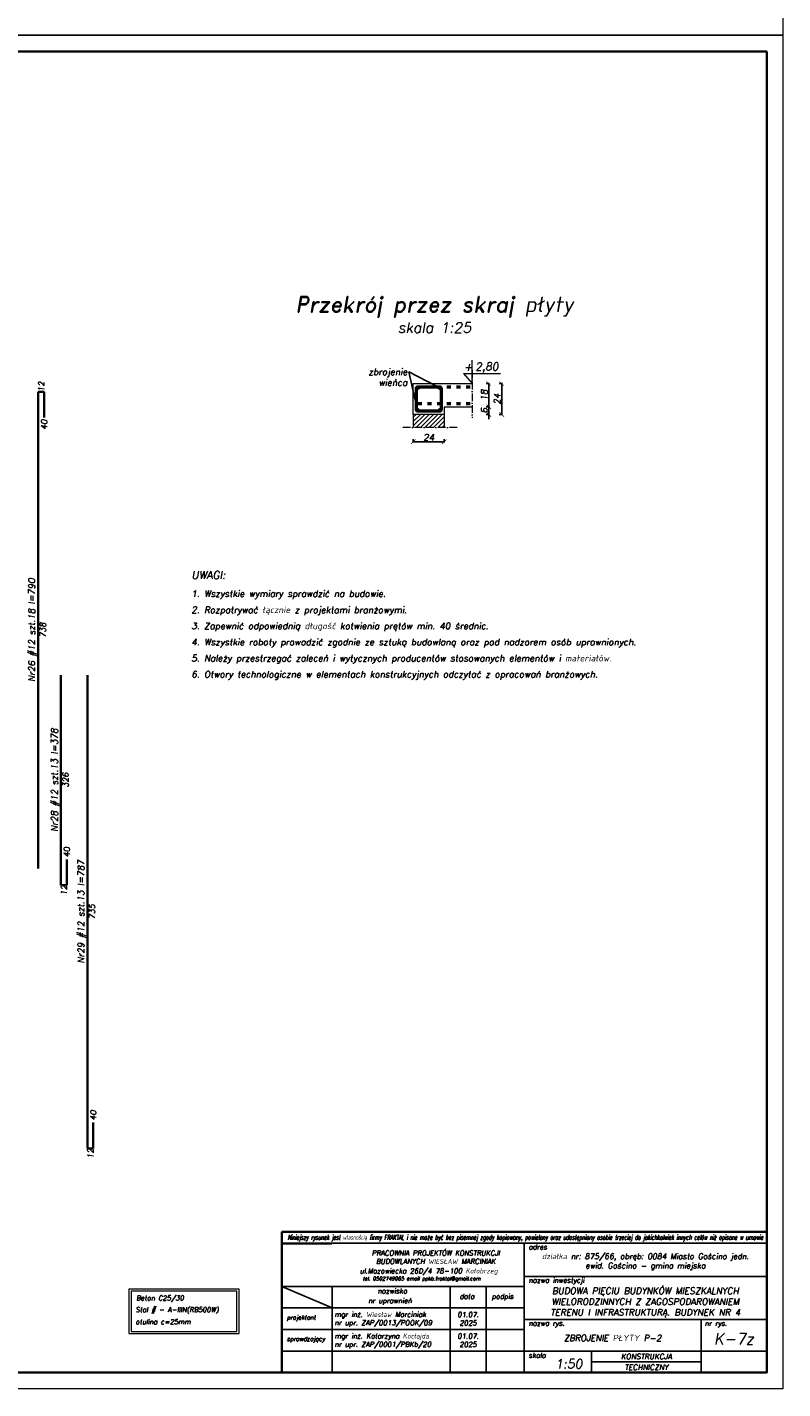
# Model space of a CAD drawing. Header units: millimetres. Extents: x 300938 to 312016, y 11971 to 20881.
# Tile 101 of 239: x 310844 to 312016, y 13742 to 15854. Entities that reach past the tile are written whole.
import ezdxf
from ezdxf import colors
from ezdxf.entities.mleader import LeaderData, LeaderLine
from ezdxf.math import Vec2, Vec3

# ---------------------------------------------------------------- set-up
doc = ezdxf.new("R2010")
doc.units = ezdxf.units.MM
doc.linetypes.add('ACAD_ISO03W100', pattern=[30, 12, -18])
doc.linetypes.add('ACAD_ISO10W100', pattern=[18, 12, -3, 0, -3])
for name, color, linetype, lineweight in [('konstrukcja', 3, 'Continuous', 35), ('konstrukcja fundamenty', 6, 'ACAD_ISO10W100', 35), ('konstrukcja wymiary', 1, 'Continuous', 13), ('kreskowanie', 253, 'Continuous', 0), ('opisy', 2, 'Continuous', 18), ('osie', 5, 'ACAD_ISO10W100', 13), ('zbrojenie', 4, 'Continuous', 50), ('zbrojenie płyty', 141, 'Continuous', 35), ('ściana konstrukcja', 107, 'Continuous', 18), ('ściany konstrukcja', 85, 'Continuous', 20)]:
    doc.layers.add(name, color=color, linetype=linetype, lineweight=lineweight)
doc.layers.add('tabelka', color=5, linetype='Continuous')
doc.styles.add('KONSTRUKCJA', font='romand.shx', dxfattribs={"oblique": 10})
doc.styles.add('konstrukcja3', font='romand.shx', dxfattribs={"oblique": 10, "height": 6})
doc.styles.add('mój opis', font='romand.shx', dxfattribs={"oblique": 20})
doc.styles.get("Standard").update_dxf_attribs({"font": 'romand.shx', "oblique": 10})
doc.dimstyles.new('150 do 125', dxfattribs={"dimtxt": 10, "dimasz": 7, "dimexe": 1.25, "dimexo": 0.625, "dimgap": 2, "dimtad": 1, "dimdec": 0, "dimlfac": 0.5, "dimrnd": 0.5, "dimtxsty": 'KONSTRUKCJA', "dimblk": 'ARCHTICK', "dimcen": 2.5, "dimadec": 0, "dimazin": 0, "dimtfac": 1, "dimtdec": 0, "dimtix": 1, "dimtmove": 0, "dimatfit": 3, "dimfxl": 4, "dimfxlon": 1, "dimarcsym": 0})

# ---------------------------------------------------------------- blocks, each defined once
blk = doc.blocks.new('_ArchTick')
at = {"color": 0, "linetype": 'ByBlock', "lineweight": 13, "const_width": 0.15}
blk.add_lwpolyline([(-0.5, -0.5), (0.5, 0.5)], dxfattribs=at)
blk = doc.blocks.new('*D2917')
at = {"layer": 'Defpoints', "color": 0, "transparency": 16777216}
for p in [(311442.8, 15253.4), (311490.8, 15253.4), (311442.8, 15211.1)]:
    blk.add_point(p, dxfattribs=at)
at = {"layer": 'konstrukcja wymiary', "color": 0, "lineweight": -2, "transparency": 16777216}
for p, q in [((311442.8, 15215.1), (311442.8, 15209.8)), ((311490.8, 15211.1), (311442.8, 15211.1)), ((311490.8, 15215.1), (311490.8, 15209.8))]:
    blk.add_line(p, q, dxfattribs=at)
at = {"layer": 'konstrukcja wymiary', "color": 0, "lineweight": -2, "transparency": 16777216, "xscale": 7, "yscale": 7, "zscale": 7, "rotation": 180}
blk.add_blockref('_ArchTick', (311442.8, 15211.1), dxfattribs=at)
at = {"layer": 'konstrukcja wymiary', "color": 0, "lineweight": -2, "transparency": 16777216, "xscale": 7, "yscale": 7, "zscale": 7}
blk.add_blockref('_ArchTick', (311490.8, 15211.1), dxfattribs=at)
at = {"layer": 'konstrukcja wymiary', "color": 0, "transparency": 16777216, "insert": (311466.8, 15218.1), "char_height": 10, "attachment_point": 5, "style": 'KONSTRUKCJA'}
blk.add_mtext('24', dxfattribs=at)
blk = doc.blocks.new('*D2918')
at = {"layer": 'Defpoints', "color": 0, "transparency": 16777216}
for p in [(311534, 15301.4), (311534, 15265.4), (311559.9, 15265.4)]:
    blk.add_point(p, dxfattribs=at)
at = {"layer": 'konstrukcja wymiary', "color": 0, "lineweight": -2, "transparency": 16777216}
for p, q in [((311555.9, 15301.4), (311561.2, 15301.4)), ((311559.9, 15301.4), (311559.9, 15265.4)), ((311555.9, 15265.4), (311561.2, 15265.4))]:
    blk.add_line(p, q, dxfattribs=at)
at = {"layer": 'konstrukcja wymiary', "color": 0, "lineweight": -2, "transparency": 16777216, "xscale": 7, "yscale": 7, "zscale": 7}
for p, rotation in [((311559.9, 15301.4), 90), ((311559.9, 15265.4), 270)]:
    blk.add_blockref('_ArchTick', p, dxfattribs=dict(at, rotation=rotation))
at = {"layer": 'konstrukcja wymiary', "color": 0, "transparency": 16777216, "insert": (311552.9, 15283.4), "char_height": 10, "attachment_point": 5, "rotation": 90, "style": 'KONSTRUKCJA'}
blk.add_mtext('18', dxfattribs=at)
blk = doc.blocks.new('*D2919')
at = {"layer": 'Defpoints', "color": 0, "transparency": 16777216}
for p in [(311534, 15301.4), (311490.8, 15253.4), (311580.1, 15253.4)]:
    blk.add_point(p, dxfattribs=at)
at = {"layer": 'konstrukcja wymiary', "color": 0, "lineweight": -2, "transparency": 16777216}
for p, q in [((311576.1, 15301.4), (311581.3, 15301.4)), ((311580.1, 15301.4), (311580.1, 15253.4)), ((311576.1, 15253.4), (311581.3, 15253.4))]:
    blk.add_line(p, q, dxfattribs=at)
at = {"layer": 'konstrukcja wymiary', "color": 0, "lineweight": -2, "transparency": 16777216, "xscale": 7, "yscale": 7, "zscale": 7}
for p, rotation in [((311580.1, 15301.4), 90), ((311580.1, 15253.4), 270)]:
    blk.add_blockref('_ArchTick', p, dxfattribs=dict(at, rotation=rotation))
at = {"layer": 'konstrukcja wymiary', "color": 0, "transparency": 16777216, "insert": (311573.1, 15277.4), "char_height": 10, "attachment_point": 5, "rotation": 90, "style": 'KONSTRUKCJA'}
blk.add_mtext('24', dxfattribs=at)
blk = doc.blocks.new('*D2920')
at = {"layer": 'Defpoints', "color": 0, "transparency": 16777216}
for p in [(311490.8, 15253.4), (311534, 15265.4), (311559.9, 15253.4)]:
    blk.add_point(p, dxfattribs=at)
at = {"layer": 'konstrukcja wymiary', "color": 0, "lineweight": -2, "transparency": 16777216}
for p, q in [((311555.9, 15265.4), (311561.2, 15265.4)), ((311555.9, 15253.4), (311561.2, 15253.4)), ((311559.9, 15265.4), (311559.9, 15272.4)), ((311559.9, 15265.4), (311559.9, 15253.4)), ((311559.9, 15253.4), (311559.9, 15246.4))]:
    blk.add_line(p, q, dxfattribs=at)
at = {"layer": 'konstrukcja wymiary', "color": 0, "lineweight": -2, "transparency": 16777216, "xscale": 7, "yscale": 7, "zscale": 7}
for p, rotation in [((311559.9, 15265.4), 270), ((311559.9, 15253.4), 90)]:
    blk.add_blockref('_ArchTick', p, dxfattribs=dict(at, rotation=rotation))
at = {"layer": 'konstrukcja wymiary', "color": 0, "transparency": 16777216, "insert": (311552.9, 15259.4), "char_height": 10, "attachment_point": 5, "rotation": 90, "style": 'KONSTRUKCJA'}
blk.add_mtext('6', dxfattribs=at)

msp = doc.modelspace()

# ---------------------------------------------------------------- hatches: boundary and pattern name
at = {"layer": 'kreskowanie'}
h = msp.add_hatch(dxfattribs=at)
h.set_pattern_fill('ANSI31', color=256, scale=1.5, style=0)
h.set_pattern_definition([(45, (177870.575, 11113.8384), (-3.36759605, 3.36759605), [])])
h.paths.add_polyline_path([(311442.843, 15253.416), (311442.843, 15233.416), (311490.843, 15233.416), (311490.843, 15253.416)])
at = {"layer": 'zbrojenie'}
h = msp.add_hatch(color=256, dxfattribs=at)
edge = h.paths.add_edge_path()
edge.add_arc((311449.446, 15294.956), 1.2, 0, 360)
h = msp.add_hatch(color=256, dxfattribs=at)
edge = h.paths.add_edge_path()
edge.add_arc((311484.24, 15294.956), 1.2, 0, 360)
h = msp.add_hatch(color=256, dxfattribs=at)
edge = h.paths.add_edge_path()
edge.add_arc((311449.446, 15259.876), 1.2, 0, 360)
h = msp.add_hatch(color=256, dxfattribs=at)
edge = h.paths.add_edge_path()
edge.add_arc((311484.24, 15259.876), 1.2, 0, 360)

# ---------------------------------------------------------------- linework, layer by layer
msp.add_line((311238.503, 13966.703), (311316.573, 13966.703))
at = {"layer": 'konstrukcja'}
msp.add_lwpolyline([(311991.285, 15816.794), (311991.285, 13766.794), (306291.285, 13766.794), (306291.285, 15816.794)], close=True, dxfattribs=at)
at = {"layer": 'konstrukcja fundamenty', "linetype": 'Continuous'}
for p, q in [((311991.285, 13985.091), (311238.503, 13985.091)), ((311238.503, 13985.091), (311238.503, 13766.794)), ((311238.503, 13967.536), (311238.503, 13766.794))]:
    msp.add_line(p, q, dxfattribs=at)
at = {"layer": 'konstrukcja wymiary'}
for points in [[(312016.285, 17941.794), (312016.285, 15841.794), (306266.285, 15841.794), (306266.285, 17941.794)], [(312016.285, 15841.794), (312016.285, 13741.794), (306266.285, 13741.794), (306266.285, 15841.794)], [(311001.31, 13827.473), (311172.385, 13827.473), (311172.385, 13896.395), (311001.31, 13896.395)], [(311004.67, 13830.833), (311169.025, 13830.833), (311169.025, 13893.035), (311004.67, 13893.035)]]:
    msp.add_lwpolyline(points, close=True, dxfattribs=at)
at = {"layer": 'opisy'}
for p, q in [((311533.982, 15301.416), (311533.982, 15337.789)), ((311520.663, 15317.196), (311578.33, 15317.196)), ((311520.663, 15317.196), (311533.982, 15301.416))]:
    msp.add_line(p, q, dxfattribs=at)
at = {"layer": 'osie'}
for p, q in [((311533.982, 15322.194), (311533.982, 15248.194)), ((311510.843, 15233.416), (311422.843, 15233.416))]:
    msp.add_line(p, q, dxfattribs=at)
at = {"layer": 'tabelka', "color": 2, "linetype": 'ByBlock'}
for p, q in [((311991.285, 13967.536), (311238.503, 13967.536)), ((311991.285, 13967.536), (311238.503, 13967.536)), ((311614.894, 13967.536), (311614.894, 13766.794)), ((311614.894, 13967.536), (311614.894, 13766.794)), ((311991.285, 13967.536), (311991.285, 13766.794)), ((311991.285, 13967.536), (311991.285, 13766.794)), ((311238.503, 13900.622), (311614.894, 13900.622)), ((311238.503, 13900.622), (311316.836, 13867.165)), ((311238.503, 13900.622), (311614.894, 13900.622)), ((311238.503, 13900.622), (311316.836, 13867.165)), ((311316.836, 13900.622), (311316.836, 13766.794)), ((311316.836, 13900.622), (311316.836, 13766.794)), ((311499.801, 13900.622), (311499.801, 13766.794)), ((311499.801, 13900.622), (311499.801, 13766.794)), ((311555.865, 13900.622), (311555.865, 13766.794)), ((311614.894, 13915.986), (311991.285, 13915.986)), ((311238.503, 13867.165), (311614.894, 13867.165)), ((311238.503, 13867.165), (311614.894, 13867.165)), ((311614.894, 13849.05), (311991.285, 13849.05)), ((311614.894, 13849.05), (311991.285, 13849.05)), ((311889.769, 13849.05), (311889.769, 13766.794)), ((311889.769, 13849.05), (311889.769, 13766.794)), ((311238.503, 13833.708), (311614.894, 13833.708)), ((311238.503, 13833.708), (311614.894, 13833.708)), ((311238.503, 13800.251), (311991.285, 13800.251)), ((311238.503, 13800.251), (311889.769, 13800.251)), ((311719.447, 13800.251), (311719.447, 13766.794)), ((311719.447, 13800.251), (311719.447, 13766.794)), ((311719.447, 13783.522), (311889.769, 13783.522)), ((311238.503, 13766.794), (311991.285, 13766.794)), ((311238.503, 13766.794), (311991.285, 13766.794)), ((311322.146, 13766.794), (311991.285, 13766.794)), ((311322.146, 13766.794), (311991.285, 13766.794))]:
    msp.add_line(p, q, dxfattribs=at)
at = {"layer": 'zbrojenie', "linetype": 'ACAD_ISO03W100', "ltscale": 0.5}
for p, q in [((311449.843, 15296.416), (311533.982, 15296.416)), ((311449.843, 15270.416), (311533.982, 15270.416))]:
    msp.add_line(p, q, dxfattribs=at)
at = {"layer": 'zbrojenie'}
msp.add_lwpolyline([(311483.843, 15258.416), (311449.843, 15258.416, -0.41421356), (311447.843, 15260.416), (311447.843, 15294.416, -0.41421356), (311449.843, 15296.416), (311483.843, 15296.416, -0.41421356), (311485.843, 15294.416), (311485.843, 15260.416, -0.41421356)], format="xyb", close=True, dxfattribs=at)
for centre in [(311449.446, 15294.956), (311484.24, 15294.956), (311449.446, 15259.876), (311484.24, 15259.876)]:
    msp.add_circle(centre, 1.2, dxfattribs=at)
at = {"layer": 'zbrojenie płyty'}
for p, q in [((310860.717, 15288.724), (310860.717, 14549.224)), ((310860.717, 15288.724), (310869.717, 15288.724)), ((310869.717, 15288.724), (310869.717, 15248.724)), ((310895.935, 14849.224), (310895.935, 14523.224)), ((310937.048, 14849.224), (310937.048, 14114.724)), ((310904.935, 14523.224), (310904.935, 14563.224)), ((310895.935, 14523.224), (310904.935, 14523.224)), ((310946.048, 14114.724), (310946.048, 14154.724)), ((310937.048, 14114.724), (310946.048, 14114.724))]:
    msp.add_line(p, q, dxfattribs=at)
at = {"layer": 'ściana konstrukcja'}
for p, q in [((311442.843, 15301.416), (311533.982, 15301.416)), ((311442.843, 15253.416), (311442.843, 15301.416)), ((311490.843, 15253.416), (311442.843, 15253.416)), ((311490.843, 15265.416), (311490.843, 15253.416)), ((311490.843, 15265.416), (311533.982, 15265.416)), ((311490.843, 15265.416), (311533.982, 15265.416)), ((311490.843, 15265.416), (311533.982, 15265.416))]:
    msp.add_line(p, q, dxfattribs=at)
at = {"layer": 'ściany konstrukcja'}
for p, q in [((311442.843, 15253.416), (311442.843, 15233.416)), ((311490.843, 15253.416), (311490.843, 15233.416))]:
    msp.add_line(p, q, dxfattribs=at)

# ---------------------------------------------------------------- texts
at = {"insert": (311247.683, 13980.635), "char_height": 7.603854, "width": 722.25719, "attachment_point": 1}
msp.add_mtext('{\\Fsimplex|c238;\\W0.6;Niniejszy rysunek jest własnością firmy FRAKTAL i nie może być bez pisemnej zgody kopiowany, powielany oraz udostępniony osobie trzeciej do jakichkolwiek innych celów niż opisane w umowie}', dxfattribs=at)
at = {"style": 'mój opis'}
for s, insert, char_height, width, attachment_point in [('{\\Q10;adres}', (311621.8, 13965.614), 7.74467, 383.27788, 1), ('\\pxqc;{\\Q10;PRACOWNIA PROJEKTÓW KONSTRUKCJI\\PBUDOWLANYCH WIESŁAW MARCINIAK}', (311286.089, 13956.156), 7.74467, 383.27788, 1), ('\\pxqc;{\\Q10;działka nr: 875/66, obręb: 0084 Miasto Gościno jedn. ewid. Gościno - gmina miejska }', (311803.089, 13938.646), 8.66666, 376.39076, 5), ('{\\Q10;ul.Mazowiecka 26D/4 78-100 Kołobrzeg\\P\\pxql;\\H0.85511x; \\H0.85714x;tel. 0502749065 email ppkb.fraktal@gmail.com}', (311359.7, 13928.567), 7.74467, 383.27788, 1), ('{\\Q10;nazwa inwestycji}', (311621.8, 13914.064), 7.74467, 383.27788, 1), ('\\pxsm1,qc;{\\Q10;BUDOWA PIĘCIU BUDYNKÓW MIESZKALNYCH WIELORODZINNYCH Z ZAGOSPODAROWANIEM TERENU I INFRASTRUKTURĄ. BUDYNEK NR 4}', (311803.089, 13875.858), 9.99999, 376.39076, 5), ('{\\Q10;nr uprawnień}', (311372.742, 13882.455), 7.74467, 383.27788, 1), ('{\\Q10;nazwisko}', (311387.36, 13897.484), 7.74467, 383.27788, 1), ('{\\Q10;data}', (311514.706, 13888.877), 7.74467, 383.27788, 1), ('{\\Q10;podpis}', (311564.517, 13888.877), 7.74467, 383.27788, 1), ('{\\Q10;mgr inż. Wiesław Marciniak}', (311320.594, 13860.934), 7.74467, 383.27788, 1), ('{\\Q10;01.07.\\P2025}', (311527.833, 13850.436), 7.74467, 56.06429, 5), ('\\pxt20;{\\Q10;projektant}', (311246.551, 13855.746), 6.62256, 383.27788, 1), ('\\A1;{\\Q10;nr upr. ZAP/0013/POOK/09}', (311320.594, 13847.983), 7.74467, 383.27788, 1), ('{\\Q10;nazwa rys.}', (311621.8, 13847.372), 7.73332, 383.27788, 1), ('{\\Q10;nr rys.}', (311895.202, 13847.159), 7.74467, 383.27788, 1), ('\\pxt20;{\\Q10;sprawdzający}', (311246.551, 13822.29), 6.62256, 383.27788, 1), ('{\\Q10;mgr inż. Katarzyna Kocłajda}', (311320.594, 13827.477), 7.74467, 383.27788, 1), ('{\\Q10;01.07.\\P2025}', (311527.833, 13816.979), 7.74467, 56.06429, 5), ('\\pxqc;{\\Q10;ZBROJENIE PŁYTY P-2}', (311752.331, 13820.669), 9.59998, 274.87463, 5), ('{\\Q10;K-7z}', (311940.527, 13819.291), 17.24624, 101.51613, 5), ('\\A1;{\\Q10;nr upr. ZAP/0001/PBKb/20}', (311320.594, 13814.526), 7.74467, 383.27788, 1), ('{\\Q10;skala}', (311621.662, 13797.503), 7.74467, 383.27788, 1), ('{\\Q10;KONSTRUKCJA}', (311804.608, 13791.887), 8.36424, 170.32164, 5), ('{\\Q10;1:50}', (311663.21, 13787.5), 14.08121, 383.27788, 1), ('{\\Q10;TECHNICZNY}', (311804.608, 13775.158), 8.36424, 170.32164, 5)]:
    msp.add_mtext(s, dxfattribs=dict(at, insert=insert, char_height=char_height, width=width, attachment_point=attachment_point))
at = {"layer": 'opisy'}
for s, insert, char_height, width, attachment_point, style in [('\\pxqc;{\\H2x;Przekrój przez skraj płyty\\P\\H0.66667x;skala 1:25}', (311475.89, 15408.346), 12, 628.11195, 5, 'konstrukcja3'), ('+', (311521.496, 15333.227), 12, 10.50343, 1, 'konstrukcja3'), ('2,80', (311539.121, 15333.91), 12, 7.73070496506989e-12, 1, 'konstrukcja3'), ('\\A1;\\pxsm1.5;{\\H1.2x;UWAGI: \\P}1. Wszystkie wymiary sprawdzić na budowie.\\P2. Rozpatrywać łącznie z projektami branżowymi.\\P3. Zapewnić odpowiednią długość kotwienia prętów min. 40 średnic.\\P4. Wszystkie roboty prowadzić zgodnie ze sztuką budowlaną oraz pod nadzorem osób uprawnionych.\\P5. Należy przestrzegać zaleceń i wytycznych producentów stosowanych elementów i materiałów.\\P6. Otwory technologiczne w elementach konstrukcyjnych odczytać z opracowań branżowych.', (311098.386, 15010.347), 10, 823.07245, 1, 'KONSTRUKCJA'), ('Beton C25/30', (311012.815, 13886.279), 7.56, 239.08475, 1, 'KONSTRUKCJA'), ('Stal # - A-IIIN(RB500W) ', (311011.812, 13868.369), 7.56, 239.08475, 1, 'KONSTRUKCJA'), ('otulina c=25mm', (311011.752, 13849.469), 7.56, 239.08475, 1, 'KONSTRUKCJA')]:
    msp.add_mtext(s, dxfattribs=dict(at, insert=insert, char_height=char_height, width=width, attachment_point=attachment_point, style=style))
at = {"layer": 'opisy', "width": 253.11941, "attachment_point": 5, "rotation": 90}
for s, insert, char_height in [('12', (310865.503, 15296.75), 9), ('40', (310869.832, 15237.579), 9), ('Nr26 #12 szt.18 l=790', (310852.315, 14918.974), 9.99999), ('738', (310867.829, 14918.974), 9), ('Nr28 #12 szt.13 l=378', (310887.533, 14686.224), 9.99999), ('326', (310903.047, 14686.224), 9), ('40', (310905.05, 14574.368), 9), ('Nr29 #12 szt.13 l=787', (310928.646, 14481.974), 9.99999), ('12', (310900.721, 14515.198), 9), ('735', (310944.16, 14481.974), 9), ('40', (310946.163, 14165.868), 9), ('12', (310941.834, 14106.698), 9)]:
    msp.add_mtext(s, dxfattribs=dict(at, insert=insert, char_height=char_height))

# ---------------------------------------------------------------- dimensions: what is measured, and where the dimension line sits
at = {"layer": 'konstrukcja wymiary'}
for base, p1, p2, angle, picture, middle in [((311580.053, 15253.416), (311533.982, 15301.416), (311490.843, 15253.416), 90, '*D2919', (311573.053, 15277.416)), ((311559.925, 15265.416), (311533.982, 15301.416), (311533.982, 15265.416), 90, '*D2918', (311552.925, 15283.416)), ((311442.843, 15211.054), (311490.843, 15253.416), (311442.843, 15253.416), 180, '*D2917', (311466.843, 15218.054)), ((311559.925, 15253.416), (311533.982, 15265.416), (311490.843, 15253.416), 90, '*D2920', (311552.925, 15259.416))]:
    dim = msp.add_linear_dim(base=base, p1=p1, p2=p2, angle=angle, dimstyle='150 do 125', dxfattribs=at)
    dim.commit()
    dim.dimension.update_dxf_attribs({"geometry": picture, "text_midpoint": middle})

# ---------------------------------------------------------------- leaders
at = {"layer": 'opisy'}
ml = msp.add_multileader_mtext('Standard', dxfattribs=at)
ml.set_content('zbrojenie\\Pwieńca', color=256, style='KONSTRUKCJA')
ml.set_leader_properties()
ml.build(insert=Vec2(0, 0))
ml.multileader.update_dxf_attribs({"dogleg_length": 0.36, "arrow_head_size": 7})
ctx = ml.context
ctx.base_point, ctx.char_height, ctx.arrow_head_size, ctx.plane_origin = Vec3(311362.282, 15319.676), 10, 7, Vec3(311448.32, 15314.419)
ctx.text_align_type = 2
notes = []
notes.append((ctx, [(0, (1, 1, 0), (311436.023, 15319.676), (-1, 0), 0.36, [(1, [(311484.24, 15294.956), (311436.023, 15319.676), (311449.446, 15259.876)], 0, [])])]))
ctx.mtext.insert, ctx.mtext.alignment, ctx.mtext.flow_direction = Vec3(311433.663, 15324.676), 3, 5
for ctx, leaders in notes:
    for number, flags, end, landing, length, lines in leaders:
        leader = LeaderData()
        leader.index, (leader.has_last_leader_line, leader.has_dogleg_vector, leader.attachment_direction) = number, flags
        leader.last_leader_point, leader.dogleg_vector, leader.dogleg_length = Vec3(end), Vec3(landing), length
        for number, points, colour, breaks in lines:
            line = LeaderLine()
            line.index, line.vertices, line.color, line.breaks = number, Vec3.list(points), colors.encode_raw_color(colour), breaks
            leader.lines.append(line)
        ctx.leaders.append(leader)

doc.saveas('drawing.dxf')
